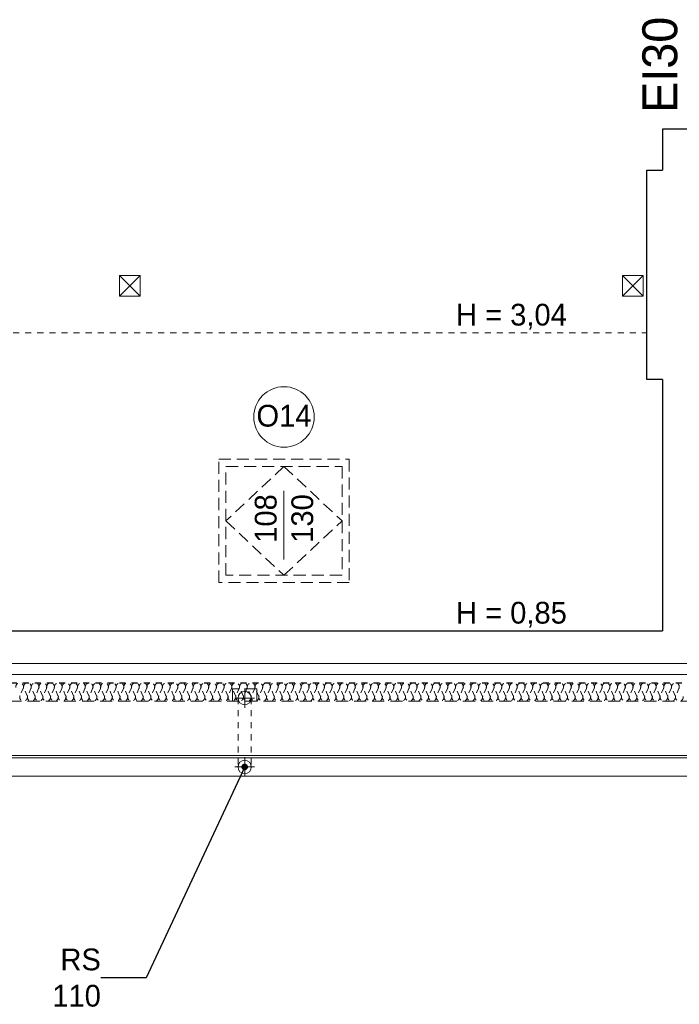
# Model space of a CAD drawing. Extents: x -21260 to 35740, y -2672 to 187028.
# Tile 100 of 120: x 168 to 5624, y 128808 to 136951. Entities that reach past the tile are written whole.
import ezdxf

# ---------------------------------------------------------------- set-up
doc = ezdxf.new("R2010")
doc.units = 0
doc.header["$MEASUREMENT"] = 0
for name, pattern in [('Hidden Line', [100, 50, -50]), ('Hidden Line copy', [80, 40, -40]), ('Krawędzie ukryte', [150, 100, -50])]:
    doc.linetypes.add(name, pattern=pattern)
doc.layers.add('arch izolacje_Nr_Pióra__3', color=7, linetype='Continuous', lineweight=13, true_color=0xff6600)
doc.layers.add('Arch ocieplenie_Nr_Pióra__22', color=7, linetype='Continuous', lineweight=9, true_color=0x7f7f7f)
doc.layers.add('Arch ocieplenie', color=7, linetype='Continuous')
for name, color, linetype, lineweight in [('Arch opisy okien_Nr_Pióra__21', 7, 'Continuous', 13), ('INWENT DACH_Nr_Pióra__21', 7, 'Continuous', 13), ('INWENT KONST. DREWNIANA_Nr_Pióra__21', 7, 'Continuous', 13), ('INWENT ODWODNIENIE_Nr_Pióra__21', 7, 'Continuous', 13), ('INWENT OPISY_Nr_Pióra__21', 7, 'Continuous', 13), ('INWENT. OKNA_Nr_Pióra__21', 7, 'Continuous', 13), ('INWENT.ŚCIANY_Nr_Pióra__1', 7, 'Continuous', 25), ('Opisy - Tekst_Nr_pióra__1_Nr_Pióra__7', 7, 'Continuous', 13)]:
    doc.layers.add(name, color=color, linetype=linetype, lineweight=lineweight)
doc.styles.add('GENERATED_STYLE_4', font='txt')
doc.styles.add('GENERATED_STYLE_5', font='txt')
doc.styles.add('GENERATED_STYLE_6', font='txt')
doc.styles.add('GENERATED_STYLE_7', font='txt')
doc.dimstyles.new('GENERATED_STYLE__6', dxfattribs={"dimtxt": 0.18, "dimasz": 109.44, "dimexe": 0.18, "dimexo": 0.0625, "dimgap": 0.09, "dimtad": 0, "dimtih": 1, "dimtoh": 1, "dimdec": 4, "dimzin": 0, "dimdsep": 46, "dimcen": 0.09, "dimadec": 0, "dimazin": 0, "dimtfac": 1, "dimtdec": 4, "dimtmove": 0, "dimatfit": 3, "dimldrblk": 'ARROWHEAD_11', "dimfxl": 0, "dimtolj": 1, "dimtzin": 0, "dimarcsym": 0})

# ---------------------------------------------------------------- blocks, each defined once
blk = doc.blocks.new('Izolacja cieplna 14_213', base_point=(32134.1, 131465.8))
at = {"layer": 'Arch ocieplenie_Nr_Pióra__22', "linetype": 'Hidden Line copy'}
for p, q in [((197.7, 131421.1), (171.2, 131360.5)), ((229.6, 131360.5), (203.1, 131421.1)), ((261.5, 131421.1), (235, 131360.5)), ((293.4, 131360.5), (266.9, 131421.1)), ((325.3, 131421.1), (298.8, 131360.5)), ((357.2, 131360.5), (330.7, 131421.1)), ((389.1, 131421.1), (362.6, 131360.5)), ((421, 131360.5), (394.5, 131421.1)), ((452.9, 131421.1), (426.4, 131360.5)), ((484.8, 131360.5), (458.3, 131421.1)), ((516.7, 131421.1), (490.2, 131360.5)), ((548.6, 131360.5), (522.1, 131421.1)), ((580.5, 131421.1), (554, 131360.5)), ((612.4, 131360.5), (585.9, 131421.1)), ((644.3, 131421.1), (617.8, 131360.5)), ((676.2, 131360.5), (649.7, 131421.1)), ((708.1, 131421.1), (681.6, 131360.5)), ((740, 131360.5), (713.5, 131421.1)), ((771.9, 131421.1), (745.4, 131360.5)), ((803.8, 131360.5), (777.3, 131421.1)), ((835.8, 131421.1), (809.2, 131360.5)), ((867.7, 131360.5), (841.1, 131421.1)), ((899.6, 131421.1), (873, 131360.5)), ((931.5, 131360.5), (904.9, 131421.1)), ((963.4, 131421.1), (936.8, 131360.5)), ((995.3, 131360.5), (968.7, 131421.1)), ((1027.2, 131421.1), (1000.6, 131360.5)), ((1059.1, 131360.5), (1032.5, 131421.1)), ((1091, 131421.1), (1064.4, 131360.5)), ((1122.9, 131360.5), (1096.3, 131421.1)), ((1154.8, 131421.1), (1128.2, 131360.5)), ((1186.7, 131360.5), (1160.1, 131421.1)), ((1218.6, 131421.1), (1192, 131360.5)), ((1250.5, 131360.5), (1223.9, 131421.1)), ((1282.4, 131421.1), (1255.8, 131360.5)), ((1314.3, 131360.5), (1287.7, 131421.1)), ((1346.2, 131421.1), (1319.6, 131360.5)), ((1378.1, 131360.5), (1351.5, 131421.1)), ((1410, 131421.1), (1383.4, 131360.5)), ((1441.9, 131360.5), (1415.3, 131421.1)), ((1473.8, 131421.1), (1447.2, 131360.5)), ((1505.7, 131360.5), (1479.1, 131421.1)), ((1537.6, 131421.1), (1511, 131360.5)), ((1569.5, 131360.5), (1543, 131421.1)), ((1601.4, 131421.1), (1574.9, 131360.5)), ((1633.3, 131360.5), (1606.8, 131421.1)), ((1665.2, 131421.1), (1638.7, 131360.5)), ((1697.1, 131360.5), (1670.6, 131421.1)), ((1729, 131421.1), (1702.5, 131360.5)), ((1760.9, 131360.5), (1734.4, 131421.1)), ((1792.8, 131421.1), (1766.3, 131360.5)), ((1824.7, 131360.5), (1798.2, 131421.1)), ((1856.6, 131421.1), (1830.1, 131360.5)), ((1888.5, 131360.5), (1862, 131421.1)), ((1920.4, 131421.1), (1893.9, 131360.5)), ((1952.3, 131360.5), (1925.8, 131421.1)), ((1984.2, 131421.1), (1957.7, 131360.5)), ((2016.1, 131360.5), (1989.6, 131421.1)), ((2048, 131421.1), (2021.5, 131360.5)), ((2079.9, 131360.5), (2053.4, 131421.1)), ((2111.8, 131421.1), (2085.3, 131360.5)), ((2143.7, 131360.5), (2117.2, 131421.1)), ((2175.6, 131421.1), (2149.1, 131360.5)), ((2207.5, 131360.5), (2181, 131421.1)), ((2239.4, 131421.1), (2212.9, 131360.5)), ((2271.3, 131360.5), (2244.8, 131421.1)), ((2303.2, 131421.1), (2276.7, 131360.5)), ((2335.1, 131360.5), (2308.6, 131421.1)), ((2367, 131421.1), (2340.5, 131360.5)), ((2398.9, 131360.5), (2372.4, 131421.1)), ((2430.8, 131421.1), (2404.3, 131360.5)), ((2462.7, 131360.5), (2436.2, 131421.1)), ((2494.6, 131421.1), (2468.1, 131360.5)), ((2526.5, 131360.5), (2500, 131421.1)), ((2558.4, 131421.1), (2531.9, 131360.5)), ((2590.3, 131360.5), (2563.8, 131421.1)), ((2622.3, 131421.1), (2595.7, 131360.5)), ((2654.2, 131360.5), (2627.6, 131421.1)), ((2686.1, 131421.1), (2659.5, 131360.5)), ((2718, 131360.5), (2691.4, 131421.1)), ((2749.9, 131421.1), (2723.3, 131360.5)), ((2781.8, 131360.5), (2755.2, 131421.1)), ((2813.7, 131421.1), (2787.1, 131360.5)), ((2845.6, 131360.5), (2819, 131421.1)), ((2877.5, 131421.1), (2850.9, 131360.5)), ((2909.4, 131360.5), (2882.8, 131421.1)), ((2941.3, 131421.1), (2914.7, 131360.5)), ((2973.2, 131360.5), (2946.6, 131421.1)), ((3005.1, 131421.1), (2978.5, 131360.5)), ((3037, 131360.5), (3010.4, 131421.1)), ((3068.9, 131421.1), (3042.3, 131360.5)), ((3100.8, 131360.5), (3074.2, 131421.1)), ((3132.7, 131421.1), (3106.1, 131360.5)), ((3164.6, 131360.5), (3138, 131421.1)), ((3196.5, 131421.1), (3169.9, 131360.5)), ((3228.4, 131360.5), (3201.8, 131421.1)), ((3260.3, 131421.1), (3233.7, 131360.5)), ((3292.2, 131360.5), (3265.6, 131421.1)), ((3324.1, 131421.1), (3297.5, 131360.5)), ((3356, 131360.5), (3329.4, 131421.1)), ((3387.9, 131421.1), (3361.4, 131360.5)), ((3419.8, 131360.5), (3393.3, 131421.1)), ((3451.7, 131421.1), (3425.2, 131360.5)), ((3483.6, 131360.5), (3457.1, 131421.1)), ((3515.5, 131421.1), (3489, 131360.5)), ((3547.4, 131360.5), (3520.9, 131421.1)), ((3579.3, 131421.1), (3552.8, 131360.5)), ((3611.2, 131360.5), (3584.7, 131421.1)), ((3643.1, 131421.1), (3616.6, 131360.5)), ((3675, 131360.5), (3648.5, 131421.1)), ((3706.9, 131421.1), (3680.4, 131360.5)), ((3738.8, 131360.5), (3712.3, 131421.1)), ((3770.7, 131421.1), (3744.2, 131360.5)), ((3802.6, 131360.5), (3776.1, 131421.1)), ((3834.5, 131421.1), (3808, 131360.5)), ((3866.4, 131360.5), (3839.9, 131421.1)), ((3898.3, 131421.1), (3871.8, 131360.5)), ((3930.2, 131360.5), (3903.7, 131421.1)), ((3962.1, 131421.1), (3935.6, 131360.5)), ((3994, 131360.5), (3967.5, 131421.1)), ((4025.9, 131421.1), (3999.4, 131360.5)), ((4057.8, 131360.5), (4031.3, 131421.1)), ((4089.7, 131421.1), (4063.2, 131360.5)), ((4121.6, 131360.5), (4095.1, 131421.1)), ((4153.5, 131421.1), (4127, 131360.5)), ((4185.4, 131360.5), (4158.9, 131421.1)), ((4217.3, 131421.1), (4190.8, 131360.5)), ((4249.2, 131360.5), (4222.7, 131421.1)), ((4281.1, 131421.1), (4254.6, 131360.5)), ((4313, 131360.5), (4286.5, 131421.1)), ((4344.9, 131421.1), (4318.4, 131360.5)), ((4376.8, 131360.5), (4350.3, 131421.1)), ((4408.8, 131421.1), (4382.2, 131360.5)), ((4440.7, 131360.5), (4414.1, 131421.1)), ((4472.6, 131421.1), (4446, 131360.5)), ((4504.5, 131360.5), (4477.9, 131421.1)), ((4536.4, 131421.1), (4509.8, 131360.5)), ((4568.3, 131360.5), (4541.7, 131421.1)), ((4600.2, 131421.1), (4573.6, 131360.5)), ((4632.1, 131360.5), (4605.5, 131421.1)), ((4664, 131421.1), (4637.4, 131360.5)), ((4695.9, 131360.5), (4669.3, 131421.1)), ((4727.8, 131421.1), (4701.2, 131360.5)), ((4759.7, 131360.5), (4733.1, 131421.1)), ((4791.6, 131421.1), (4765, 131360.5)), ((4823.5, 131360.5), (4796.9, 131421.1)), ((4855.4, 131421.1), (4828.8, 131360.5)), ((4887.3, 131360.5), (4860.7, 131421.1)), ((4919.2, 131421.1), (4892.6, 131360.5)), ((4951.1, 131360.5), (4924.5, 131421.1)), ((4983, 131421.1), (4956.4, 131360.5)), ((5014.9, 131360.5), (4988.3, 131421.1)), ((5046.8, 131421.1), (5020.2, 131360.5)), ((5078.7, 131360.5), (5052.1, 131421.1)), ((5110.6, 131421.1), (5084, 131360.5)), ((5142.5, 131360.5), (5115.9, 131421.1)), ((5174.4, 131421.1), (5147.9, 131360.5)), ((5206.3, 131360.5), (5179.8, 131421.1)), ((5238.2, 131421.1), (5211.7, 131360.5)), ((5270.1, 131360.5), (5243.6, 131421.1)), ((5302, 131421.1), (5275.5, 131360.5)), ((5333.9, 131360.5), (5307.4, 131421.1)), ((5365.8, 131421.1), (5339.3, 131360.5)), ((5397.7, 131360.5), (5371.2, 131421.1)), ((5429.6, 131421.1), (5403.1, 131360.5)), ((5461.5, 131360.5), (5435, 131421.1)), ((5493.4, 131421.1), (5466.9, 131360.5)), ((5525.3, 131360.5), (5498.8, 131421.1)), ((5557.2, 131421.1), (5530.7, 131360.5)), ((5589.1, 131360.5), (5562.6, 131421.1)), ((5621, 131421.1), (5594.5, 131360.5))]:
    blk.add_line(p, q, dxfattribs=at)
for centre, start, end in [((168.5, 131433.9), 336.34872, 203.65126), ((232.3, 131433.9), 336.34872, 203.65126), ((296.1, 131433.9), 336.34872, 203.65126), ((359.9, 131433.9), 336.34872, 203.65126), ((423.7, 131433.9), 336.34872, 203.65126), ((487.5, 131433.9), 336.34872, 203.65126), ((551.3, 131433.9), 336.34872, 203.65126), ((615.1, 131433.9), 336.34872, 203.65126), ((678.9, 131433.9), 336.34872, 203.65126), ((742.7, 131433.9), 336.34872, 203.65126), ((806.5, 131433.9), 336.34872, 203.65126), ((870.3, 131433.9), 336.34872, 203.65126), ((934.1, 131433.9), 336.34872, 203.65126), ((997.9, 131433.9), 336.34872, 203.65126), ((1061.7, 131433.9), 336.34872, 203.65126), ((1125.5, 131433.9), 336.34872, 203.65126), ((1189.4, 131433.9), 336.34872, 203.65126), ((1253.2, 131433.9), 336.34872, 203.65126), ((1317, 131433.9), 336.34872, 203.65126), ((1380.8, 131433.9), 336.34872, 203.65126), ((1444.6, 131433.9), 336.34872, 203.65126), ((1508.4, 131433.9), 336.34872, 203.65126), ((1572.2, 131433.9), 336.34872, 203.65126), ((1636, 131433.9), 336.34872, 203.65126), ((1699.8, 131433.9), 336.34872, 203.65126), ((1763.6, 131433.9), 336.34872, 203.65126), ((1827.4, 131433.9), 336.34872, 203.65126), ((1891.2, 131433.9), 336.34872, 203.65126), ((1955, 131433.9), 336.34872, 203.65126), ((2018.8, 131433.9), 336.34872, 203.65126), ((2082.6, 131433.9), 336.34872, 203.65126), ((2146.4, 131433.9), 336.34872, 203.65126), ((2210.2, 131433.9), 336.34872, 203.65126), ((2274, 131433.9), 336.34872, 203.65126), ((2337.8, 131433.9), 336.34872, 203.65126), ((2401.6, 131433.9), 336.34872, 203.65126), ((2465.4, 131433.9), 336.34872, 203.65126), ((2529.2, 131433.9), 336.34872, 203.65126), ((2593, 131433.9), 336.34872, 203.65126), ((2656.8, 131433.9), 336.34872, 203.65126), ((2720.6, 131433.9), 336.34872, 203.65126), ((2784.4, 131433.9), 336.34872, 203.65126), ((2848.2, 131433.9), 336.34872, 203.65126), ((2912, 131433.9), 336.34872, 203.65126), ((2975.9, 131433.9), 336.34872, 203.65126), ((3039.7, 131433.9), 336.34872, 203.65126), ((3103.5, 131433.9), 336.34872, 203.65126), ((3167.3, 131433.9), 336.34872, 203.65126), ((3231.1, 131433.9), 336.34872, 203.65126), ((3294.9, 131433.9), 336.34872, 203.65126), ((3358.7, 131433.9), 336.34872, 203.65126), ((3422.5, 131433.9), 336.34872, 203.65126), ((3486.3, 131433.9), 336.34872, 203.65126), ((3550.1, 131433.9), 336.34872, 203.65126), ((3613.9, 131433.9), 336.34872, 203.65126), ((3677.7, 131433.9), 336.34872, 203.65126), ((3741.5, 131433.9), 336.34872, 203.65126), ((3805.3, 131433.9), 336.34872, 203.65126), ((3869.1, 131433.9), 336.34872, 203.65126), ((3932.9, 131433.9), 336.34872, 203.65126), ((3996.7, 131433.9), 336.34872, 203.65126), ((4060.5, 131433.9), 336.34872, 203.65126), ((4124.3, 131433.9), 336.34872, 203.65126), ((4188.1, 131433.9), 336.34872, 203.65126), ((4251.9, 131433.9), 336.34872, 203.65126), ((4315.7, 131433.9), 336.34872, 203.65126), ((4379.5, 131433.9), 336.34872, 203.65126), ((4443.3, 131433.9), 336.34872, 203.65126), ((4507.1, 131433.9), 336.34872, 203.65126), ((4570.9, 131433.9), 336.34872, 203.65126), ((4634.7, 131433.9), 336.34872, 203.65126), ((4698.5, 131433.9), 336.34872, 203.65126), ((4762.4, 131433.9), 336.34872, 203.65126), ((4826.2, 131433.9), 336.34872, 203.65126), ((4890, 131433.9), 336.34872, 203.65126), ((4953.8, 131433.9), 336.34872, 203.65126), ((5017.6, 131433.9), 336.34872, 203.65126), ((5081.4, 131433.9), 336.34872, 203.65126), ((5145.2, 131433.9), 336.34872, 203.65126), ((5209, 131433.9), 336.34872, 203.65126), ((5272.8, 131433.9), 336.34872, 203.65126), ((5336.6, 131433.9), 336.34872, 203.65126), ((5400.4, 131433.9), 336.34872, 203.65126), ((5464.2, 131433.9), 336.34872, 203.65126), ((5528, 131433.9), 336.34872, 203.65126), ((5591.8, 131433.9), 336.34872, 203.65126), ((200.4, 131347.7), 156.34866, 23.65123), ((264.2, 131347.7), 156.34866, 23.65123), ((328, 131347.7), 156.34866, 23.65123), ((391.8, 131347.7), 156.34866, 23.65123), ((455.6, 131347.7), 156.34866, 23.65123), ((519.4, 131347.7), 156.34866, 23.65123), ((583.2, 131347.7), 156.34866, 23.65123), ((647, 131347.7), 156.34866, 23.65123), ((710.8, 131347.7), 156.34866, 23.65123), ((774.6, 131347.7), 156.34866, 23.65123), ((838.4, 131347.7), 156.34866, 23.65123), ((902.2, 131347.7), 156.34866, 23.65123), ((966, 131347.7), 156.34866, 23.65123), ((1029.8, 131347.7), 156.34866, 23.65123), ((1093.6, 131347.7), 156.34866, 23.65123), ((1157.4, 131347.7), 156.34866, 23.65123), ((1221.3, 131347.7), 156.34866, 23.65123), ((1285.1, 131347.7), 156.34866, 23.65123), ((1348.9, 131347.7), 156.34866, 23.65123), ((1412.7, 131347.7), 156.34866, 23.65123), ((1476.5, 131347.7), 156.34866, 23.65123), ((1540.3, 131347.7), 156.34866, 23.65123), ((1604.1, 131347.7), 156.34866, 23.65123), ((1667.9, 131347.7), 156.34866, 23.65123), ((1731.7, 131347.7), 156.34866, 23.65123), ((1795.5, 131347.7), 156.34866, 23.65123), ((1859.3, 131347.7), 156.34866, 23.65123), ((1923.1, 131347.7), 156.34866, 23.65123), ((1986.9, 131347.7), 156.34866, 23.65123), ((2050.7, 131347.7), 156.34866, 23.65123), ((2114.5, 131347.7), 156.34866, 23.65123), ((2178.3, 131347.7), 156.34866, 23.65123), ((2242.1, 131347.7), 156.34866, 23.65123), ((2305.9, 131347.7), 156.34866, 23.65123), ((2369.7, 131347.7), 156.34866, 23.65123), ((2433.5, 131347.7), 156.34866, 23.65123), ((2497.3, 131347.7), 156.34866, 23.65123), ((2561.1, 131347.7), 156.34866, 23.65123), ((2624.9, 131347.7), 156.34866, 23.65123), ((2688.7, 131347.7), 156.34866, 23.65123), ((2752.5, 131347.7), 156.34866, 23.65123), ((2816.3, 131347.7), 156.34866, 23.65123), ((2880.1, 131347.7), 156.34866, 23.65123), ((2943.9, 131347.7), 156.34866, 23.65123), ((3007.8, 131347.7), 156.34866, 23.65123), ((3071.6, 131347.7), 156.34866, 23.65123), ((3135.4, 131347.7), 156.34866, 23.65123), ((3199.2, 131347.7), 156.34866, 23.65123), ((3263, 131347.7), 156.34866, 23.65123), ((3326.8, 131347.7), 156.34866, 23.65123), ((3390.6, 131347.7), 156.34866, 23.65123), ((3454.4, 131347.7), 156.34866, 23.65123), ((3518.2, 131347.7), 156.34866, 23.65123), ((3582, 131347.7), 156.34866, 23.65123), ((3645.8, 131347.7), 156.34866, 23.65123), ((3709.6, 131347.7), 156.34866, 23.65123), ((3773.4, 131347.7), 156.34866, 23.65123), ((3837.2, 131347.7), 156.34866, 23.65123), ((3901, 131347.7), 156.34866, 23.65123), ((3964.8, 131347.7), 156.34866, 23.65123), ((4028.6, 131347.7), 156.34866, 23.65123), ((4092.4, 131347.7), 156.34866, 23.65123), ((4156.2, 131347.7), 156.34866, 23.65123), ((4220, 131347.7), 156.34866, 23.65123), ((4283.8, 131347.7), 156.34866, 23.65123), ((4347.6, 131347.7), 156.34866, 23.65123), ((4411.4, 131347.7), 156.34866, 23.65123), ((4475.2, 131347.7), 156.34866, 23.65123), ((4539, 131347.7), 156.34866, 23.65123), ((4602.8, 131347.7), 156.34866, 23.65123), ((4666.6, 131347.7), 156.34866, 23.65123), ((4730.4, 131347.7), 156.34866, 23.65123), ((4794.3, 131347.7), 156.34866, 23.65123), ((4858.1, 131347.7), 156.34866, 23.65123), ((4921.9, 131347.7), 156.34866, 23.65123), ((4985.7, 131347.7), 156.34866, 23.65123), ((5049.5, 131347.7), 156.34866, 23.65123), ((5113.3, 131347.7), 156.34866, 23.65123), ((5177.1, 131347.7), 156.34866, 23.65123), ((5240.9, 131347.7), 156.34866, 23.65123), ((5304.7, 131347.7), 156.34866, 23.65123), ((5368.5, 131347.7), 156.34866, 23.65123), ((5432.3, 131347.7), 156.34866, 23.65123), ((5496.1, 131347.7), 156.34866, 23.65123), ((5559.9, 131347.7), 156.34866, 23.65123), ((5623.7, 131347.7), 156.34866, 23.65123)]:
    blk.add_arc(centre, 31.9, start, end, dxfattribs=at)
blk = doc.blocks.new('ARROWHEAD_11')
at = {"color": 0, "linetype": 'Continuous', "lineweight": 0}
blk.add_line((0, 0), (-1, 0), dxfattribs=at)
at = {"color": 0, "linetype": 'Continuous', "lineweight": 0, "const_width": 0.25, "flags": 128}
blk.add_lwpolyline([(-0.125, 0, 1), (0.125, 0, 1)], format="xyb", close=True, dxfattribs=at)

msp = doc.modelspace()

# ---------------------------------------------------------------- linework, layer by layer
at = {"layer": 'arch izolacje_Nr_Pióra__3', "linetype": 'Krawędzie ukryte'}
for p, q in [((2129.1, 131415.9), (1929.1, 131415.9)), ((1929.1, 131415.9), (1929.1, 131315.9)), ((2129.1, 131315.9), (2129.1, 131415.9)), ((32134.1, 131315.9), (-11060.9, 131315.9))]:
    msp.add_line(p, q, dxfattribs=at)
at = {"layer": 'Arch opisy okien_Nr_Pióra__21', "linetype": 'Continuous'}
msp.add_circle((2354.1, 133665.9), 250, dxfattribs=at)
at = {"layer": 'INWENT DACH_Nr_Pióra__21', "linetype": 'Hidden Line'}
msp.add_line((-10585.9, 134360.9), (5354.1, 134360.9), dxfattribs=at)
at = {"layer": 'INWENT DACH_Nr_Pióra__21', "linetype": 'Continuous'}
for p, q in [((-11505.9, 131625.9), (32584.1, 131625.9)), ((-11505.9, 131535.9), (32584.1, 131535.9)), ((-11505.9, 130865.9), (32584.1, 130865.9)), ((-11505.9, 130845.9), (32584.1, 130845.9)), ((-11505.9, 130695.9), (32584.1, 130695.9))]:
    msp.add_line(p, q, dxfattribs=at)
at = {"layer": 'INWENT KONST. DREWNIANA_Nr_Pióra__21', "linetype": 'Continuous'}
for p, q in [((994.1, 134835.9), (1164.1, 134835.9)), ((994.1, 134665.9), (994.1, 134835.9)), ((994.1, 134665.9), (1164.1, 134835.9)), ((994.1, 134835.9), (1164.1, 134665.9)), ((1164.1, 134835.9), (1164.1, 134665.9)), ((5154.1, 134835.9), (5324.1, 134835.9)), ((5154.1, 134665.9), (5154.1, 134835.9)), ((5154.1, 134665.9), (5324.1, 134835.9)), ((5154.1, 134835.9), (5324.1, 134665.9)), ((5324.1, 134835.9), (5324.1, 134665.9)), ((1164.1, 134665.9), (994.1, 134665.9)), ((5324.1, 134665.9), (5154.1, 134665.9))]:
    msp.add_line(p, q, dxfattribs=at)
at = {"layer": 'INWENT ODWODNIENIE_Nr_Pióra__21', "linetype": 'Continuous'}
for p, q in [((2029.1, 131260.9), (2029.1, 131420.9)), ((1949.1, 131340.9), (2109.1, 131340.9)), ((2029.1, 130690.9), (2029.1, 130850.9)), ((1949.1, 130770.9), (2109.1, 130770.9))]:
    msp.add_line(p, q, dxfattribs=at)
at = {"layer": 'INWENT ODWODNIENIE_Nr_Pióra__21', "linetype": 'Hidden Line'}
for p, q in [((1974.1, 131340.9), (1974.1, 130770.9)), ((2084.1, 131340.9), (2084.1, 130770.9))]:
    msp.add_line(p, q, dxfattribs=at)
at = {"layer": 'INWENT ODWODNIENIE_Nr_Pióra__21', "linetype": 'Continuous'}
for centre in [(2029.1, 131340.9), (2029.1, 130770.9)]:
    msp.add_circle(centre, 55, dxfattribs=at)
at = {"layer": 'INWENT OPISY_Nr_Pióra__21', "linetype": 'Continuous'}
msp.add_line((2354.1, 132485.9), (2354.1, 133055.9), dxfattribs=at)
at = {"layer": 'INWENT. OKNA_Nr_Pióra__21', "linetype": 'Krawędzie ukryte'}
for p, q in [((1814.1, 132295.9), (1814.1, 133315.9)), ((1814.1, 133315.9), (2894.1, 133315.9)), ((2894.1, 133315.9), (2894.1, 132295.9)), ((2354.1, 133255.9), (1874.1, 132805.9)), ((1874.1, 132355.9), (1874.1, 133255.9)), ((1874.1, 133255.9), (2834.1, 133255.9)), ((2354.1, 133255.9), (2834.1, 132805.9)), ((2834.1, 133255.9), (2834.1, 132355.9)), ((1874.1, 132805.9), (2354.1, 132355.9)), ((2354.1, 132355.9), (2834.1, 132805.9)), ((2834.1, 132355.9), (1874.1, 132355.9)), ((2894.1, 132295.9), (1814.1, 132295.9))]:
    msp.add_line(p, q, dxfattribs=at)
at = {"layer": 'INWENT.ŚCIANY_Nr_Pióra__1', "linetype": 'Continuous'}
for p, q in [((5824.1, 136045.9), (5484.1, 136045.9)), ((5484.1, 136045.9), (5484.1, 135705.9)), ((5354.1, 133975.9), (5354.1, 135705.9)), ((5354.1, 135705.9), (5484.1, 135705.9)), ((5484.1, 133975.9), (5354.1, 133975.9)), ((5484.1, 133975.9), (5484.1, 131895.9)), ((-25.9, 131895.9), (5484.1, 131895.9))]:
    msp.add_line(p, q, dxfattribs=at)
at = {"layer": 'INWENT.ŚCIANY_Nr_Pióra__1', "linetype": 'Hidden Line'}
msp.add_line((-10905.9, 131465.9), (31984.1, 131465.9), dxfattribs=at)

# ---------------------------------------------------------------- block references
at = {"layer": 'Arch ocieplenie', "color": 104, "linetype": 'Hidden Line copy', "lineweight": 9, "true_color": 0x029e21}
msp.add_blockref('Izolacja cieplna 14_213', (32134.1, 131465.8), dxfattribs=at)

# ---------------------------------------------------------------- texts
at = {"layer": 'Arch opisy okien_Nr_Pióra__21', "linetype": 'Continuous', "insert": (2354.1, 133766.1), "char_height": 180, "attachment_point": 2, "style": 'GENERATED_STYLE_6'}
msp.add_mtext('{O14}', dxfattribs=at)
at = {"layer": 'INWENT OPISY_Nr_Pióra__21', "linetype": 'Continuous', "char_height": 180, "attachment_point": 2, "style": 'GENERATED_STYLE_7'}
for s, insert in [('{H = 3,04}', (4235.2, 134601.7)), ('{H = 0,85}', (4235.2, 132136.7))]:
    msp.add_mtext(s, dxfattribs=dict(at, insert=insert))
at = {"layer": 'INWENT OPISY_Nr_Pióra__21', "linetype": 'Continuous', "insert": (2112.9, 132825.9), "char_height": 180, "width": 1346.334, "attachment_point": 2, "rotation": 90, "line_spacing_factor": 1.008452, "style": 'GENERATED_STYLE_7'}
msp.add_mtext('{108\\P130}', dxfattribs=at)
at = {"layer": 'INWENT OPISY_Nr_Pióra__21', "linetype": 'Continuous', "insert": (839.7, 129027.9), "char_height": 180, "width": 692.895, "attachment_point": 6, "style": 'GENERATED_STYLE_4'}
msp.add_mtext('{RS 110}', dxfattribs=at)
at = {"layer": 'Opisy - Tekst_Nr_pióra__1_Nr_Pióra__7', "linetype": 'Continuous', "insert": (5317.9, 136578), "char_height": 289.01, "attachment_point": 2, "rotation": 90, "style": 'GENERATED_STYLE_5'}
msp.add_mtext('{EI30}', dxfattribs=at)

# ---------------------------------------------------------------- leaders
at = {"layer": 'INWENT OPISY_Nr_Pióra__21', "linetype": 'Continuous', "annotation_type": 0, "has_hookline": 1, "hookline_direction": 1, "text_width": 437.1}
msp.add_leader([(2029.1, 130770.9), (1214.7, 129027.9), (839.8, 129027.9)], dimstyle='GENERATED_STYLE__6', dxfattribs=at)

doc.saveas('drawing.dxf')
